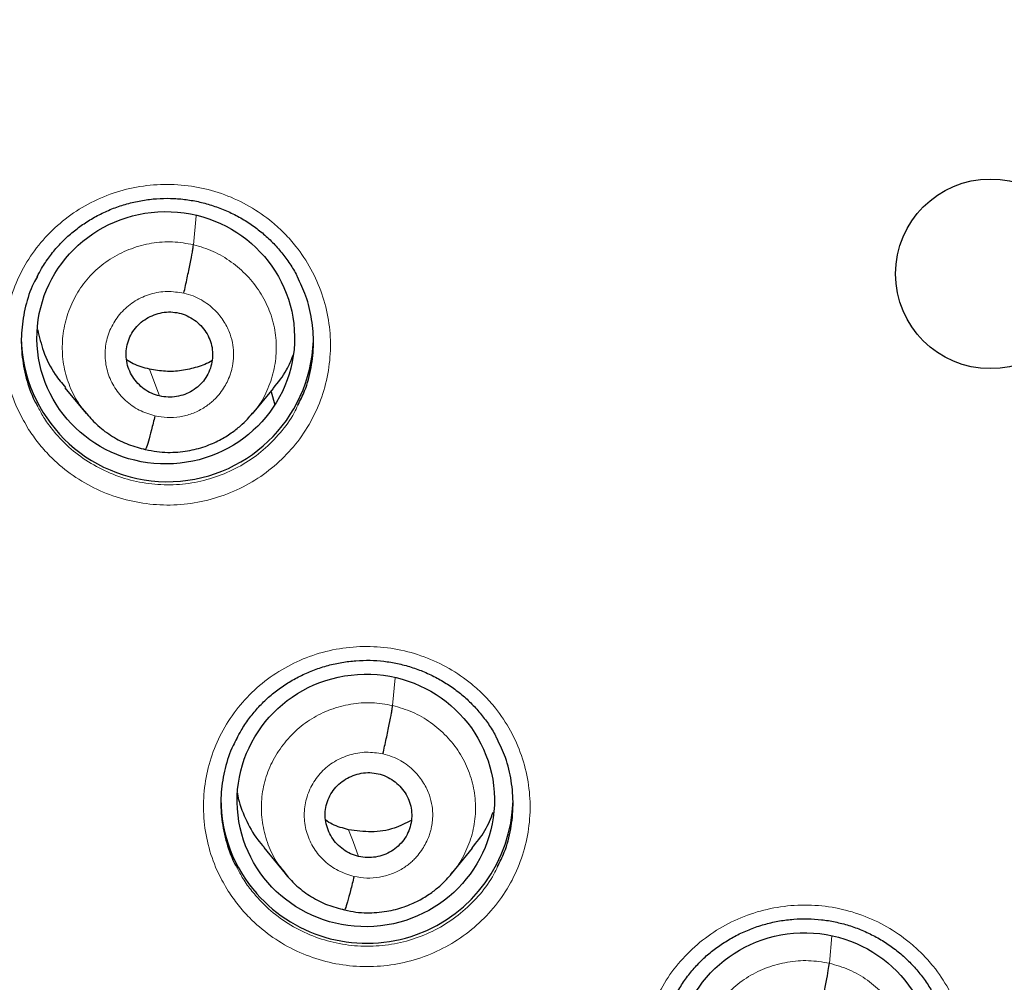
# Model space of a CAD drawing. Header units: millimetres. Extents: x 8 to 2385, y 12 to 2606.
# Tile 115 of 156: x 1048 to 1059, y 1854 to 1865. Entities that reach past the tile are written whole.
import ezdxf

# ---------------------------------------------------------------- set-up
doc = ezdxf.new("R2010")
doc.units = ezdxf.units.MM

msp = doc.modelspace()

# ---------------------------------------------------------------- linework, layer by layer
at = {"color": 252, "linetype": 'Continuous', "lineweight": 0}
for p, q in [((1050.052, 1862.163), (1050.082, 1862.5)), ((1048.833, 1860.171), (1048.813, 1860.196)), ((1049.49, 1859.777), (1049.345, 1859.825)), ((1052.369, 1856.803), (1052.398, 1857.126)), ((1051.157, 1854.807), (1051.136, 1854.835)), ((1051.807, 1854.421), (1051.687, 1854.461)), ((1057.452, 1853.804), (1057.48, 1854.123))]:
    msp.add_line(p, q, dxfattribs=at)
at = {"color": 7, "linetype": 'Continuous', "lineweight": 30}
for p, q in [((1048.555, 1860.499), (1048.802, 1860.201)), ((1050.738, 1860.194), (1050.984, 1860.491)), ((1050.955, 1860.45), (1050.998, 1860.302)), ((1048.795, 1860.21), (1048.81, 1860.194)), ((1048.813, 1860.196), (1048.806, 1860.204)), ((1050.869, 1855.15), (1051.117, 1854.85)), ((1053.054, 1854.845), (1053.3, 1855.143)), ((1051.11, 1854.854), (1051.132, 1854.831)), ((1051.136, 1854.835), (1051.121, 1854.853))]:
    msp.add_line(p, q, dxfattribs=at)
at = {"color": 252, "linetype": 'Continuous', "lineweight": 0, "flags": 128}
for points in [[(1049.657, 1860.403), (1049.592, 1860.578), (1049.54, 1860.715)], [(1051.974, 1855.045), (1051.909, 1855.22), (1051.857, 1855.358)]]:
    msp.add_lwpolyline(points, dxfattribs=at)
at = {"color": 7, "linetype": 'Continuous', "lineweight": 30}
msp.add_circle((1059.325, 1861.824), 1.103, dxfattribs=at)
at = {"color": 252, "linetype": 'Continuous', "lineweight": 0}
for centre, radius, start, end in [((1059.33, 1861.516), 25.456, 359.9768, 180.2565), ((1059.329, 1862.269), 23.129, 185.2412, 354.9605), ((1059.81, 1862.9), 45.011, 269.5889, 349.5516)]:
    msp.add_arc(centre, radius, start, end, dxfattribs=at)
at = {"color": 7, "linetype": 'Continuous', "lineweight": 30}
for centre, radius, start, end in [((1059.33, 1862.229), 23.103, 180.848, 359.152), ((1049.748, 1861.106), 1.7, 180.8452, 357.9743), ((1052.023, 1855.712), 1.652, 180.0862, 221.6158), ((1052.067, 1855.74), 1.704, 221.3059, 358.3701)]:
    msp.add_arc(centre, radius, start, end, dxfattribs=at)
for centre, major_axis, ratio in [((1049.729, 1861.08), (1.499, 0.015), 0.979221), ((1052.057, 1855.698), (1.494, 0.097), 0.981131), ((1057.162, 1852.687), (1.495, 0.05), 0.983788)]:
    msp.add_ellipse(centre, major_axis=major_axis, ratio=ratio, dxfattribs=at)
at = {"color": 252, "linetype": 'Continuous', "lineweight": 0}
for points, knots in [([(1059.487, 1910.611), (1058.096, 1910.576), (1055.312, 1910.506), (1051.169, 1909.942), (1047.092, 1909.047), (1043.111, 1907.795), (1039.259, 1906.204), (1035.565, 1904.284), (1032.058, 1902.052), (1028.766, 1899.524), (1025.715, 1896.72), (1022.928, 1893.663), (1020.427, 1890.375), (1018.233, 1886.884), (1016.361, 1883.216), (1014.826, 1879.399), (1013.643, 1875.465), (1012.814, 1871.443), (1012.365, 1867.366), (1012.247, 1863.658), (1012.443, 1861.329), (1012.525, 1860.362)], [0, 0, 0, 0, 0.053447, 0.106895, 0.160342, 0.21379, 0.267237, 0.320685, 0.374132, 0.42758, 0.481027, 0.534475, 0.587922, 0.641369, 0.694817, 0.748264, 0.801712, 0.855159, 0.908607, 0.962054, 1, 1, 1, 1]), ([(1048.133, 1860.015), (1048.093, 1860.085), (1047.999, 1860.245), (1047.901, 1860.52), (1047.843, 1860.831), (1047.841, 1861.147), (1047.892, 1861.458), (1047.996, 1861.757), (1048.149, 1862.034), (1048.348, 1862.281), (1048.586, 1862.493), (1048.858, 1862.661), (1049.154, 1862.784), (1049.467, 1862.854), (1049.789, 1862.873), (1050.108, 1862.838), (1050.418, 1862.752), (1050.708, 1862.615), (1050.939, 1862.455), (1051.115, 1862.294), (1051.273, 1862.115), (1051.426, 1861.883), (1051.555, 1861.594), (1051.631, 1861.287), (1051.655, 1860.972), (1051.623, 1860.658), (1051.539, 1860.353), (1051.404, 1860.067), (1051.222, 1859.807), (1050.997, 1859.582), (1050.738, 1859.396), (1050.449, 1859.256), (1050.142, 1859.165), (1049.822, 1859.127), (1049.501, 1859.142), (1049.187, 1859.21), (1048.888, 1859.327), (1048.613, 1859.494), (1048.402, 1859.676), (1048.244, 1859.853), (1048.17, 1859.961), (1048.133, 1860.015)], [0, 0, 0, 0, 0.020431, 0.047274, 0.074117, 0.100959, 0.1278, 0.154641, 0.181482, 0.208325, 0.235168, 0.262013, 0.288859, 0.315707, 0.342556, 0.369405, 0.396255, 0.423104, 0.449953, 0.466724, 0.483495, 0.510337, 0.537179, 0.564021, 0.590863, 0.617704, 0.644545, 0.671386, 0.698228, 0.725071, 0.751915, 0.778762, 0.805608, 0.832457, 0.859306, 0.886156, 0.913005, 0.939854, 0.966702, 0.983351, 1, 1, 1, 1]), ([(1048.806, 1860.204), (1048.773, 1860.243), (1048.689, 1860.344), (1048.597, 1860.538), (1048.532, 1860.77), (1048.518, 1861.011), (1048.55, 1861.251), (1048.628, 1861.479), (1048.749, 1861.689), (1048.91, 1861.871), (1049.105, 1862.018), (1049.326, 1862.124), (1049.563, 1862.186), (1049.81, 1862.206), (1049.971, 1862.177), (1050.052, 1862.163)], [0, 0, 0, 0, 0.049823, 0.129021, 0.208151, 0.287239, 0.366433, 0.445627, 0.524716, 0.603846, 0.683044, 0.762252, 0.841489, 0.920691, 1, 1, 1, 1]), ([(1050.052, 1862.163), (1050.13, 1862.14), (1050.286, 1862.094), (1050.496, 1861.967), (1050.68, 1861.807), (1050.831, 1861.616), (1050.942, 1861.401), (1051.007, 1861.169), (1051.022, 1860.929), (1050.992, 1860.689), (1050.913, 1860.462), (1050.825, 1860.297), (1050.754, 1860.22), (1050.738, 1860.202)], [0, 0, 0, 0, 0.097075, 0.194147, 0.291418, 0.388636, 0.485523, 0.582193, 0.679128, 0.776333, 0.873544, 0.970684, 1, 1, 1, 1]), ([(1049.603, 1860.172), (1049.54, 1860.191), (1049.415, 1860.23), (1049.256, 1860.345), (1049.13, 1860.494), (1049.048, 1860.671), (1049.015, 1860.862), (1049.034, 1861.055), (1049.104, 1861.236), (1049.218, 1861.393), (1049.37, 1861.516), (1049.55, 1861.595), (1049.745, 1861.629), (1049.874, 1861.609), (1049.939, 1861.599)], [0, 0, 0, 0, 0.083336, 0.16667, 0.250003, 0.333335, 0.416667, 0.499999, 0.583335, 0.666665, 0.749997, 0.83333, 0.916664, 1, 1, 1, 1]), ([(1049.939, 1861.599), (1049.975, 1861.59), (1050.046, 1861.571), (1050.172, 1861.509), (1050.301, 1861.411), (1050.412, 1861.272), (1050.48, 1861.131), (1050.513, 1861.001), (1050.52, 1860.902), (1050.517, 1860.834), (1050.512, 1860.791), (1050.506, 1860.753), (1050.5, 1860.723), (1050.491, 1860.689), (1050.475, 1860.637), (1050.445, 1860.567), (1050.401, 1860.49), (1050.356, 1860.428), (1050.31, 1860.376), (1050.268, 1860.337), (1050.22, 1860.298), (1050.145, 1860.247), (1050.036, 1860.194), (1049.894, 1860.157), (1049.746, 1860.146), (1049.651, 1860.163), (1049.603, 1860.172)], [0, 0, 0, 0, 0.048223, 0.094049, 0.178828, 0.254733, 0.321696, 0.379737, 0.428783, 0.449955, 0.468897, 0.485612, 0.500098, 0.507772, 0.531951, 0.571335, 0.606026, 0.647393, 0.670568, 0.695388, 0.721859, 0.75, 0.813058, 0.875731, 0.93798, 1, 1, 1, 1]), ([(1048.237, 1860.285), (1048.259, 1860.242), (1048.308, 1860.148), (1048.406, 1860.014), (1048.546, 1859.854), (1048.736, 1859.691), (1048.981, 1859.543), (1049.248, 1859.437), (1049.53, 1859.376), (1049.817, 1859.363), (1050.103, 1859.397), (1050.378, 1859.479), (1050.636, 1859.603), (1050.868, 1859.769), (1051.067, 1859.972), (1051.201, 1860.151), (1051.253, 1860.266), (1051.266, 1860.296)], [0, 0, 0, 0, 0.0390737, 0.0864131, 0.1337525, 0.210093, 0.2864336, 0.3627797, 0.4391258, 0.5154692, 0.5918126, 0.6681492, 0.7444857, 0.8208136, 0.8971414, 0.9734625, 1, 1, 1, 1]), ([(1050.456, 1854.644), (1050.416, 1854.712), (1050.323, 1854.871), (1050.225, 1855.144), (1050.167, 1855.454), (1050.164, 1855.769), (1050.215, 1856.081), (1050.318, 1856.379), (1050.471, 1856.656), (1050.67, 1856.903), (1050.908, 1857.115), (1051.179, 1857.284), (1051.475, 1857.407), (1051.788, 1857.478), (1052.109, 1857.497), (1052.429, 1857.463), (1052.739, 1857.377), (1053.03, 1857.241), (1053.26, 1857.082), (1053.436, 1856.922), (1053.594, 1856.744), (1053.748, 1856.512), (1053.877, 1856.223), (1053.954, 1855.917), (1053.978, 1855.603), (1053.947, 1855.289), (1053.864, 1854.985), (1053.728, 1854.699), (1053.547, 1854.439), (1053.322, 1854.214), (1053.063, 1854.028), (1052.775, 1853.888), (1052.468, 1853.796), (1052.148, 1853.758), (1051.827, 1853.771), (1051.512, 1853.838), (1051.213, 1853.956), (1050.939, 1854.121), (1050.727, 1854.303), (1050.568, 1854.48), (1050.494, 1854.589), (1050.456, 1854.644)], [0, 0, 0, 0, 0.020147, 0.046988, 0.073829, 0.100671, 0.127514, 0.154359, 0.181204, 0.208052, 0.2349, 0.26175, 0.288599, 0.315448, 0.342298, 0.369145, 0.395992, 0.422836, 0.449681, 0.466444, 0.483207, 0.510049, 0.536891, 0.563732, 0.590574, 0.617417, 0.644261, 0.671107, 0.697953, 0.724802, 0.75165, 0.7785, 0.80535, 0.832198, 0.859047, 0.885893, 0.91274, 0.939583, 0.966427, 0.983213, 1, 1, 1, 1]), ([(1051.121, 1854.853), (1051.09, 1854.891), (1051.006, 1854.989), (1050.916, 1855.18), (1050.851, 1855.412), (1050.835, 1855.652), (1050.866, 1855.89), (1050.946, 1856.118), (1051.07, 1856.325), (1051.231, 1856.507), (1051.424, 1856.655), (1051.644, 1856.762), (1051.881, 1856.824), (1052.127, 1856.844), (1052.288, 1856.817), (1052.369, 1856.803)], [0, 0, 0, 0, 0.048055, 0.127293, 0.206612, 0.285914, 0.365065, 0.444246, 0.523667, 0.603164, 0.682502, 0.761729, 0.841087, 0.920534, 1, 1, 1, 1]), ([(1052.369, 1856.803), (1052.447, 1856.78), (1052.604, 1856.734), (1052.816, 1856.609), (1053.001, 1856.451), (1053.152, 1856.261), (1053.261, 1856.044), (1053.324, 1855.812), (1053.341, 1855.572), (1053.31, 1855.333), (1053.228, 1855.108), (1053.139, 1854.944), (1053.068, 1854.867), (1053.051, 1854.849)], [0, 0, 0, 0, 0.097185, 0.194442, 0.291712, 0.388779, 0.4857, 0.582721, 0.679722, 0.776538, 0.873391, 0.970536, 1, 1, 1, 1]), ([(1051.92, 1854.814), (1051.857, 1854.834), (1051.732, 1854.872), (1051.573, 1854.988), (1051.447, 1855.136), (1051.365, 1855.313), (1051.333, 1855.503), (1051.352, 1855.696), (1051.421, 1855.876), (1051.535, 1856.033), (1051.687, 1856.156), (1051.867, 1856.235), (1052.062, 1856.269), (1052.191, 1856.25), (1052.256, 1856.24)], [0, 0, 0, 0, 0.083337, 0.166671, 0.250005, 0.333339, 0.416672, 0.500003, 0.583333, 0.666667, 0.750001, 0.833337, 0.916667, 1, 1, 1, 1]), ([(1052.256, 1856.24), (1052.293, 1856.23), (1052.365, 1856.211), (1052.492, 1856.149), (1052.621, 1856.049), (1052.732, 1855.909), (1052.799, 1855.768), (1052.83, 1855.638), (1052.837, 1855.54), (1052.834, 1855.473), (1052.829, 1855.431), (1052.823, 1855.394), (1052.817, 1855.365), (1052.808, 1855.33), (1052.791, 1855.276), (1052.76, 1855.206), (1052.716, 1855.129), (1052.671, 1855.068), (1052.625, 1855.017), (1052.584, 1854.978), (1052.537, 1854.94), (1052.463, 1854.89), (1052.356, 1854.839), (1052.215, 1854.801), (1052.067, 1854.788), (1051.969, 1854.806), (1051.92, 1854.814)], [0, 0, 0, 0, 0.0487828, 0.0950925, 0.1806131, 0.2569621, 0.324074, 0.3819642, 0.4305599, 0.4513958, 0.4699278, 0.486158, 0.500083, 0.5086285, 0.5336494, 0.5733168, 0.6078847, 0.6488791, 0.671775, 0.6962546, 0.7223237, 0.7500026, 0.81132, 0.8734113, 0.9362385, 1, 1, 1, 1]), ([(1050.559, 1854.915), (1050.581, 1854.872), (1050.631, 1854.777), (1050.73, 1854.642), (1050.87, 1854.483), (1051.06, 1854.32), (1051.306, 1854.172), (1051.573, 1854.068), (1051.854, 1854.008), (1052.142, 1853.995), (1052.427, 1854.03), (1052.703, 1854.111), (1052.96, 1854.236), (1053.193, 1854.403), (1053.391, 1854.605), (1053.525, 1854.784), (1053.577, 1854.899), (1053.59, 1854.929)], [0, 0, 0, 0, 0.0391136, 0.0868062, 0.1344989, 0.2107625, 0.2870261, 0.3632895, 0.4395529, 0.5158172, 0.5920815, 0.6683559, 0.7446304, 0.8209136, 0.8971968, 0.9734837, 1, 1, 1, 1]), ([(1055.553, 1851.636), (1055.514, 1851.704), (1055.421, 1851.861), (1055.323, 1852.133), (1055.264, 1852.443), (1055.261, 1852.758), (1055.311, 1853.069), (1055.414, 1853.367), (1055.567, 1853.644), (1055.765, 1853.892), (1056.003, 1854.104), (1056.274, 1854.274), (1056.57, 1854.397), (1056.883, 1854.469), (1057.204, 1854.49), (1057.524, 1854.456), (1057.834, 1854.371), (1058.124, 1854.236), (1058.355, 1854.078), (1058.531, 1853.918), (1058.69, 1853.741), (1058.844, 1853.51), (1058.973, 1853.222), (1059.05, 1852.916), (1059.075, 1852.602), (1059.044, 1852.288), (1058.961, 1851.984), (1058.826, 1851.698), (1058.645, 1851.438), (1058.421, 1851.212), (1058.162, 1851.025), (1057.874, 1850.885), (1057.567, 1850.793), (1057.248, 1850.753), (1056.926, 1850.766), (1056.612, 1850.832), (1056.312, 1850.948), (1056.038, 1851.113), (1055.825, 1851.294), (1055.665, 1851.472), (1055.59, 1851.582), (1055.553, 1851.636)], [0, 0, 0, 0, 0.019877, 0.046722, 0.073567, 0.100415, 0.127262, 0.154112, 0.180961, 0.207811, 0.23466, 0.261507, 0.288355, 0.3152, 0.342045, 0.368887, 0.395729, 0.42257, 0.449411, 0.46617, 0.48293, 0.509776, 0.536623, 0.563469, 0.590316, 0.617164, 0.644012, 0.670862, 0.697711, 0.72456, 0.751409, 0.778256, 0.805103, 0.831947, 0.858791, 0.885632, 0.912474, 0.939315, 0.966156, 0.983078, 1, 1, 1, 1]), ([(1056.203, 1851.856), (1056.172, 1851.892), (1056.089, 1851.991), (1055.998, 1852.181), (1055.933, 1852.412), (1055.917, 1852.652), (1055.95, 1852.89), (1056.031, 1853.117), (1056.153, 1853.325), (1056.313, 1853.508), (1056.507, 1853.655), (1056.727, 1853.761), (1056.964, 1853.823), (1057.21, 1853.844), (1057.371, 1853.818), (1057.452, 1853.804)], [0, 0, 0, 0, 0.047498, 0.126856, 0.206265, 0.285611, 0.36488, 0.444313, 0.523853, 0.603252, 0.682427, 0.761672, 0.841088, 0.920539, 1, 1, 1, 1]), ([(1057.452, 1853.804), (1057.53, 1853.781), (1057.687, 1853.736), (1057.898, 1853.612), (1058.083, 1853.454), (1058.234, 1853.264), (1058.341, 1853.048), (1058.404, 1852.815), (1058.421, 1852.576), (1058.392, 1852.336), (1058.313, 1852.11), (1058.226, 1851.946), (1058.156, 1851.87), (1058.14, 1851.853)], [0, 0, 0, 0, 0.097326, 0.19464, 0.291911, 0.388971, 0.485947, 0.583197, 0.68062, 0.77791, 0.875002, 0.972186, 1, 1, 1, 1])]:
    msp.add_open_spline(points, degree=3, knots=knots, dxfattribs=at)
at = {"color": 7, "linetype": 'Continuous', "lineweight": 30}
for points, knots in [([(1059.487, 1910.623), (1059.266, 1910.624), (1058.562, 1910.629), (1057.385, 1910.587), (1055.969, 1910.502), (1054.586, 1910.376), (1053.238, 1910.214), (1051.926, 1910.019), (1050.65, 1909.795), (1049.392, 1909.539), (1048.154, 1909.253), (1046.938, 1908.94), (1045.763, 1908.605), (1044.631, 1908.252), (1043.54, 1907.883), (1042.4, 1907.468), (1041.22, 1907.005), (1040.01, 1906.49), (1038.866, 1905.967), (1037.785, 1905.439), (1036.767, 1904.91), (1035.826, 1904.393), (1034.96, 1903.89), (1034.164, 1903.406), (1033.417, 1902.932), (1032.719, 1902.471), (1031.896, 1901.905), (1030.957, 1901.225), (1029.912, 1900.422), (1028.929, 1899.621), (1028.005, 1898.827), (1027.139, 1898.042), (1026.327, 1897.27), (1025.589, 1896.532), (1024.917, 1895.833), (1024.305, 1895.169), (1023.714, 1894.504), (1023.126, 1893.816), (1022.528, 1893.085), (1021.928, 1892.321), (1021.329, 1891.523), (1020.734, 1890.693), (1020.134, 1889.816), (1019.534, 1888.893), (1018.934, 1887.921), (1018.339, 1886.9), (1017.751, 1885.83), (1017.163, 1884.691), (1016.584, 1883.488), (1016.023, 1882.231), (1015.496, 1880.95), (1015.005, 1879.648), (1014.551, 1878.327), (1014.126, 1876.957), (1013.735, 1875.537), (1013.383, 1874.069), (1013.079, 1872.584), (1012.857, 1871.271), (1012.698, 1870.136), (1012.586, 1869.182), (1012.495, 1868.224), (1012.424, 1867.267), (1012.375, 1866.329), (1012.346, 1865.43), (1012.334, 1864.584), (1012.336, 1863.791), (1012.351, 1863.053), (1012.374, 1862.372), (1012.405, 1861.748), (1012.44, 1861.181), (1012.478, 1860.666), (1012.506, 1860.339), (1012.52, 1860.185)], [0, 0, 0, 0, 0.008492, 0.027008, 0.045137, 0.062878, 0.08023, 0.097189, 0.113755, 0.129924, 0.146436, 0.162509, 0.178141, 0.193331, 0.208078, 0.222382, 0.239946, 0.256796, 0.272935, 0.288367, 0.303095, 0.317125, 0.329717, 0.341695, 0.353066, 0.363834, 0.374004, 0.391629, 0.408607, 0.424945, 0.440648, 0.45572, 0.470164, 0.483982, 0.4961, 0.507694, 0.518903, 0.530537, 0.542728, 0.555481, 0.568181, 0.581396, 0.59513, 0.609384, 0.62416, 0.639461, 0.655287, 0.671639, 0.689315, 0.707214, 0.725198, 0.743263, 0.761404, 0.77962, 0.799171, 0.818799, 0.838501, 0.858275, 0.870742, 0.883236, 0.895757, 0.908306, 0.920692, 0.932393, 0.94338, 0.953654, 0.963217, 0.97207, 0.980075, 0.987398, 0.994039, 1, 1, 1, 1]), ([(1036.293, 1863.54), (1036.296, 1863.596), (1036.313, 1863.849), (1036.359, 1864.297), (1036.43, 1864.886), (1036.518, 1865.473), (1036.621, 1866.057), (1036.741, 1866.638), (1036.875, 1867.216), (1037.025, 1867.79), (1037.19, 1868.361), (1037.37, 1868.927), (1037.566, 1869.488), (1037.776, 1870.044), (1038.001, 1870.594), (1038.241, 1871.138), (1038.495, 1871.676), (1038.763, 1872.207), (1039.045, 1872.732), (1039.341, 1873.248), (1039.651, 1873.757), (1039.975, 1874.258), (1040.312, 1874.75), (1040.661, 1875.234), (1041.024, 1875.708), (1041.399, 1876.173), (1041.786, 1876.628), (1042.185, 1877.074), (1042.596, 1877.508), (1043.019, 1877.932), (1043.452, 1878.345), (1043.897, 1878.747), (1044.352, 1879.137), (1044.817, 1879.515), (1045.292, 1879.882), (1045.777, 1880.236), (1046.271, 1880.577), (1046.774, 1880.906), (1047.285, 1881.221), (1047.805, 1881.524), (1048.333, 1881.812), (1048.868, 1882.088), (1049.411, 1882.349), (1049.96, 1882.597), (1050.515, 1882.83), (1051.077, 1883.049), (1051.644, 1883.253), (1052.217, 1883.443), (1052.794, 1883.618), (1053.376, 1883.778), (1053.962, 1883.924), (1054.551, 1884.054), (1055.144, 1884.169), (1055.74, 1884.268), (1056.338, 1884.353), (1056.938, 1884.422), (1057.54, 1884.476), (1058.143, 1884.514), (1058.747, 1884.536), (1059.351, 1884.544), (1059.955, 1884.535), (1060.559, 1884.512), (1061.162, 1884.472), (1061.763, 1884.418), (1062.363, 1884.347), (1062.961, 1884.262), (1063.557, 1884.161), (1064.08, 1884.059), (1064.403, 1883.988), (1064.531, 1883.959)], [0, 0, 0, 0, 0.00428, 0.019461, 0.034641, 0.049822, 0.065002, 0.080183, 0.095362, 0.110542, 0.125722, 0.140901, 0.156079, 0.171258, 0.186436, 0.201613, 0.21679, 0.231967, 0.247143, 0.262319, 0.277494, 0.292668, 0.307842, 0.323016, 0.338188, 0.353361, 0.368532, 0.383704, 0.398874, 0.414044, 0.429213, 0.444382, 0.45955, 0.474718, 0.489885, 0.505051, 0.520217, 0.535383, 0.550547, 0.565712, 0.580876, 0.596039, 0.611202, 0.626364, 0.641526, 0.656688, 0.671849, 0.68701, 0.702171, 0.717331, 0.732491, 0.747651, 0.76281, 0.77797, 0.793129, 0.808287, 0.823446, 0.838605, 0.853763, 0.868922, 0.88408, 0.899239, 0.914397, 0.929555, 0.944714, 0.959873, 0.975031, 0.99019, 1, 1, 1, 1]), ([(1048.234, 1861.791), (1048.25, 1861.823), (1048.291, 1861.904), (1048.373, 1862.023), (1048.475, 1862.149), (1048.588, 1862.262), (1048.711, 1862.364), (1048.845, 1862.453), (1048.988, 1862.531), (1049.14, 1862.596), (1049.297, 1862.646), (1049.459, 1862.681), (1049.622, 1862.701), (1049.785, 1862.705), (1049.947, 1862.693), (1050.107, 1862.666), (1050.264, 1862.624), (1050.418, 1862.567), (1050.567, 1862.496), (1050.707, 1862.412), (1050.839, 1862.314), (1050.959, 1862.206), (1051.068, 1862.087), (1051.163, 1861.958), (1051.228, 1861.857), (1051.256, 1861.797), (1051.262, 1861.785)], [0, 0, 0, 0, 0.0295103, 0.0738379, 0.1176755, 0.160849, 0.2036524, 0.2468966, 0.2906513, 0.3347568, 0.3790217, 0.4231974, 0.4670932, 0.5105967, 0.55359, 0.5967018, 0.6402082, 0.6840235, 0.7280257, 0.7720544, 0.8159411, 0.8595819, 0.9028465, 0.9459941, 0.9895713, 1, 1, 1, 1]), ([(1049.939, 1861.599), (1049.946, 1861.629), (1049.959, 1861.687), (1049.985, 1861.806), (1050.015, 1861.946), (1050.037, 1862.061), (1050.048, 1862.13), (1050.05, 1862.152), (1050.052, 1862.163)], [0, 0, 0, 0, 0.125586, 0.250537, 0.500147, 0.749705, 0.874568, 1, 1, 1, 1]), ([(1048.236, 1861.793), (1048.22, 1861.767), (1048.158, 1861.658), (1048.092, 1861.448), (1048.045, 1861.17), (1048.047, 1860.887), (1048.1, 1860.61), (1048.167, 1860.408), (1048.225, 1860.306), (1048.237, 1860.285)], [0, 0, 0, 0, 0.058746, 0.238055, 0.417363, 0.596672, 0.775993, 0.955314, 1, 1, 1, 1]), ([(1051.266, 1860.296), (1051.294, 1860.351), (1051.365, 1860.489), (1051.427, 1860.732), (1051.456, 1861.012), (1051.434, 1861.294), (1051.372, 1861.557), (1051.296, 1861.715), (1051.261, 1861.788)], [0, 0, 0, 0, 0.118338, 0.299751, 0.481165, 0.662585, 0.844005, 1, 1, 1, 1]), ([(1049.657, 1860.403), (1049.625, 1860.412), (1049.562, 1860.43), (1049.477, 1860.482), (1049.403, 1860.547), (1049.342, 1860.625), (1049.298, 1860.712), (1049.271, 1860.806), (1049.264, 1860.903), (1049.277, 1860.999), (1049.309, 1861.091), (1049.358, 1861.175), (1049.424, 1861.247), (1049.503, 1861.306), (1049.592, 1861.349), (1049.687, 1861.376), (1049.787, 1861.385), (1049.852, 1861.374), (1049.884, 1861.368)], [0, 0, 0, 0, 0.062617, 0.125099, 0.18776, 0.250495, 0.31306, 0.375348, 0.437605, 0.499999, 0.562392, 0.62465, 0.686939, 0.749504, 0.812239, 0.874901, 0.937383, 1, 1, 1, 1]), ([(1049.884, 1861.368), (1049.916, 1861.359), (1049.979, 1861.34), (1050.064, 1861.289), (1050.139, 1861.224), (1050.199, 1861.147), (1050.244, 1861.06), (1050.271, 1860.966), (1050.277, 1860.869), (1050.265, 1860.772), (1050.233, 1860.679), (1050.184, 1860.595), (1050.119, 1860.521), (1050.04, 1860.462), (1049.951, 1860.419), (1049.855, 1860.394), (1049.755, 1860.386), (1049.69, 1860.397), (1049.657, 1860.403)], [0, 0, 0, 0, 0.062453, 0.124905, 0.187484, 0.25003, 0.312362, 0.374555, 0.436919, 0.499456, 0.561997, 0.624492, 0.687041, 0.749589, 0.812137, 0.874766, 0.9374, 1, 1, 1, 1]), ([(1048.239, 1861.173), (1048.258, 1861.089), (1048.301, 1860.907), (1048.414, 1860.679), (1048.52, 1860.552), (1048.561, 1860.503)], [0, 0, 0, 0, 0.344293, 0.746794, 1, 1, 1, 1]), ([(1049.54, 1860.715), (1049.475, 1860.732), (1049.38, 1860.756), (1049.298, 1860.808), (1049.273, 1860.824)], [0, 0, 0, 0, 0.691313, 1, 1, 1, 1]), ([(1050.267, 1860.813), (1050.266, 1860.813), (1050.215, 1860.779), (1050.095, 1860.737), (1049.914, 1860.693), (1049.725, 1860.683), (1049.602, 1860.704), (1049.54, 1860.715)], [0, 0, 0, 0, 0.001328, 0.250829, 0.500617, 0.750365, 1, 1, 1, 1]), ([(1050.981, 1860.494), (1051.037, 1860.562), (1051.134, 1860.682), (1051.19, 1860.824), (1051.214, 1860.885)], [0, 0, 0, 0, 0.572693, 1, 1, 1, 1]), ([(1048.81, 1860.194), (1048.852, 1860.147), (1048.941, 1860.048), (1049.106, 1859.929), (1049.293, 1859.832), (1049.428, 1859.798), (1049.495, 1859.781)], [0, 0, 0, 0, 0.230905, 0.488323, 0.744464, 1, 1, 1, 1]), ([(1049.495, 1859.781), (1049.539, 1859.771), (1049.623, 1859.754), (1049.787, 1859.743), (1049.977, 1859.757), (1050.18, 1859.81), (1050.35, 1859.883), (1050.487, 1859.966), (1050.594, 1860.05), (1050.676, 1860.128), (1050.719, 1860.179), (1050.738, 1860.202)], [0, 0, 0, 0, 0.095936, 0.187083, 0.355664, 0.506666, 0.640089, 0.755955, 0.854422, 0.935698, 1, 1, 1, 1]), ([(1049.603, 1860.172), (1049.589, 1860.115), (1049.561, 1860.001), (1049.526, 1859.871), (1049.503, 1859.795), (1049.498, 1859.79), (1049.497, 1859.788)], [0, 0, 0, 0, 0.290797, 0.582765, 0.874455, 1, 1, 1, 1]), ([(1034.22, 1857.761), (1034.248, 1857.598), (1034.312, 1857.23), (1034.429, 1856.66), (1034.569, 1856.052), (1034.725, 1855.448), (1034.896, 1854.847), (1035.082, 1854.251), (1035.283, 1853.66), (1035.5, 1853.073), (1035.731, 1852.492), (1035.976, 1851.917), (1036.236, 1851.349), (1036.511, 1850.786), (1036.8, 1850.231), (1037.102, 1849.683), (1037.419, 1849.142), (1037.749, 1848.61), (1038.093, 1848.085), (1038.449, 1847.57), (1038.819, 1847.063), (1039.202, 1846.565), (1039.597, 1846.077), (1040.004, 1845.599), (1040.423, 1845.13), (1040.854, 1844.673), (1041.297, 1844.225), (1041.75, 1843.789), (1042.215, 1843.364), (1042.69, 1842.951), (1043.176, 1842.549), (1043.672, 1842.16), (1044.177, 1841.782), (1044.692, 1841.417), (1045.216, 1841.065), (1045.749, 1840.726), (1046.29, 1840.4), (1046.839, 1840.087), (1047.396, 1839.788), (1047.961, 1839.503), (1048.532, 1839.231), (1049.111, 1838.974), (1049.685, 1838.734), (1050.07, 1838.587), (1050.257, 1838.516)], [0, 0, 0, 0, 0.019059, 0.043002, 0.066946, 0.09089, 0.114834, 0.138778, 0.162723, 0.186668, 0.210614, 0.23456, 0.258507, 0.282454, 0.306402, 0.330351, 0.3543, 0.37825, 0.4022, 0.426151, 0.450103, 0.474056, 0.498009, 0.521963, 0.545918, 0.569873, 0.593829, 0.617786, 0.641744, 0.665702, 0.689661, 0.713621, 0.737582, 0.761543, 0.785505, 0.809467, 0.833431, 0.857394, 0.881359, 0.905324, 0.92929, 0.953256, 0.977222, 1, 1, 1, 1]), ([(1057.064, 1836.973), (1057.066, 1836.972), (1057.279, 1836.951), (1057.704, 1836.923), (1058.338, 1836.889), (1058.973, 1836.873), (1059.608, 1836.872), (1060.242, 1836.887), (1060.877, 1836.917), (1061.51, 1836.963), (1062.142, 1837.024), (1062.772, 1837.1), (1063.4, 1837.192), (1064.025, 1837.3), (1064.648, 1837.422), (1065.267, 1837.56), (1065.883, 1837.713), (1066.494, 1837.881), (1067.101, 1838.064), (1067.703, 1838.262), (1068.3, 1838.475), (1068.891, 1838.702), (1069.477, 1838.943), (1070.056, 1839.199), (1070.628, 1839.469), (1071.194, 1839.752), (1071.752, 1840.05), (1072.302, 1840.361), (1072.844, 1840.685), (1073.378, 1841.023), (1073.903, 1841.374), (1074.419, 1841.737), (1074.926, 1842.113), (1075.423, 1842.501), (1075.91, 1842.901), (1076.387, 1843.313), (1076.853, 1843.737), (1077.308, 1844.172), (1077.752, 1844.618), (1078.184, 1845.074), (1078.605, 1845.541), (1079.014, 1846.018), (1079.41, 1846.505), (1079.794, 1847.002), (1080.166, 1847.508), (1080.524, 1848.023), (1080.869, 1848.546), (1081.201, 1849.078), (1081.519, 1849.617), (1081.824, 1850.165), (1082.114, 1850.719), (1082.39, 1851.281), (1082.652, 1851.849), (1082.9, 1852.423), (1083.132, 1853.003), (1083.35, 1853.589), (1083.554, 1854.18), (1083.742, 1854.775), (1083.914, 1855.375), (1084.072, 1855.979), (1084.214, 1856.587), (1084.336, 1857.169), (1084.403, 1857.549), (1084.433, 1857.724)], [0, 0, 0, 0, 0.000196, 0.016906, 0.033617, 0.050328, 0.06704, 0.083751, 0.100462, 0.117173, 0.133884, 0.150595, 0.167306, 0.184017, 0.200728, 0.217438, 0.234149, 0.250859, 0.267569, 0.284279, 0.300988, 0.317698, 0.334407, 0.351115, 0.367824, 0.384532, 0.401239, 0.417946, 0.434653, 0.45136, 0.468066, 0.484771, 0.501476, 0.518181, 0.534885, 0.551589, 0.568292, 0.584995, 0.601697, 0.618399, 0.6351, 0.6518, 0.668501, 0.6852, 0.701899, 0.718598, 0.735296, 0.751994, 0.768691, 0.785388, 0.802084, 0.81878, 0.835475, 0.85217, 0.868864, 0.885558, 0.902252, 0.918945, 0.935638, 0.952331, 0.969023, 0.985715, 1, 1, 1, 1]), ([(1050.555, 1856.416), (1050.572, 1856.448), (1050.613, 1856.528), (1050.694, 1856.648), (1050.796, 1856.773), (1050.909, 1856.886), (1051.032, 1856.988), (1051.166, 1857.078), (1051.309, 1857.156), (1051.46, 1857.22), (1051.618, 1857.271), (1051.779, 1857.306), (1051.942, 1857.326), (1052.106, 1857.331), (1052.267, 1857.319), (1052.427, 1857.293), (1052.585, 1857.251), (1052.739, 1857.195), (1052.887, 1857.124), (1053.028, 1857.04), (1053.16, 1856.943), (1053.28, 1856.835), (1053.389, 1856.716), (1053.485, 1856.588), (1053.55, 1856.486), (1053.579, 1856.425), (1053.585, 1856.412)], [0, 0, 0, 0, 0.029383, 0.073672, 0.11747, 0.160604, 0.203365, 0.246564, 0.290272, 0.334329, 0.378543, 0.422666, 0.466508, 0.509957, 0.552896, 0.595953, 0.639405, 0.683167, 0.727116, 0.771093, 0.814929, 0.85852, 0.901736, 0.944838, 0.988372, 1, 1, 1, 1]), ([(1052.256, 1856.24), (1052.263, 1856.269), (1052.276, 1856.328), (1052.302, 1856.446), (1052.332, 1856.586), (1052.354, 1856.701), (1052.365, 1856.77), (1052.367, 1856.792), (1052.369, 1856.803)], [0, 0, 0, 0, 0.1257497, 0.2507547, 0.5002601, 0.7496424, 0.8744864, 1, 1, 1, 1]), ([(1050.558, 1856.418), (1050.542, 1856.391), (1050.48, 1856.283), (1050.414, 1856.072), (1050.367, 1855.795), (1050.37, 1855.513), (1050.423, 1855.236), (1050.491, 1855.036), (1050.548, 1854.934), (1050.559, 1854.915)], [0, 0, 0, 0, 0.059359, 0.238971, 0.418563, 0.598155, 0.777736, 0.957317, 1, 1, 1, 1]), ([(1053.59, 1854.929), (1053.618, 1854.984), (1053.688, 1855.122), (1053.75, 1855.365), (1053.779, 1855.645), (1053.756, 1855.926), (1053.695, 1856.187), (1053.619, 1856.343), (1053.584, 1856.415)], [0, 0, 0, 0, 0.118703, 0.300641, 0.482578, 0.664496, 0.846413, 1, 1, 1, 1]), ([(1051.974, 1855.045), (1051.942, 1855.055), (1051.879, 1855.073), (1051.794, 1855.124), (1051.72, 1855.189), (1051.66, 1855.267), (1051.615, 1855.354), (1051.588, 1855.447), (1051.581, 1855.544), (1051.594, 1855.64), (1051.626, 1855.732), (1051.675, 1855.816), (1051.741, 1855.888), (1051.82, 1855.947), (1051.909, 1855.99), (1052.004, 1856.017), (1052.104, 1856.026), (1052.169, 1856.015), (1052.201, 1856.009)], [0, 0, 0, 0, 0.062616, 0.125098, 0.187758, 0.250493, 0.313058, 0.375347, 0.437604, 0.499998, 0.562392, 0.624651, 0.686941, 0.749507, 0.812242, 0.874902, 0.937383, 1, 1, 1, 1]), ([(1052.201, 1856.009), (1052.233, 1856), (1052.296, 1855.981), (1052.381, 1855.93), (1052.456, 1855.865), (1052.517, 1855.788), (1052.562, 1855.701), (1052.588, 1855.608), (1052.595, 1855.511), (1052.582, 1855.414), (1052.551, 1855.322), (1052.501, 1855.238), (1052.435, 1855.165), (1052.356, 1855.105), (1052.268, 1855.062), (1052.172, 1855.037), (1052.072, 1855.029), (1052.007, 1855.04), (1051.974, 1855.045)], [0, 0, 0, 0, 0.062453, 0.124914, 0.187517, 0.250106, 0.312497, 0.374752, 0.437128, 0.499593, 0.562031, 0.624529, 0.687149, 0.749751, 0.81225, 0.874787, 0.937388, 1, 1, 1, 1]), ([(1050.564, 1855.781), (1050.565, 1855.773), (1050.578, 1855.671), (1050.655, 1855.486), (1050.759, 1855.282), (1050.849, 1855.182), (1050.874, 1855.154)], [0, 0, 0, 0, 0.034929, 0.436771, 0.83835, 1, 1, 1, 1]), ([(1053.295, 1855.147), (1053.349, 1855.212), (1053.452, 1855.337), (1053.511, 1855.488), (1053.54, 1855.561)], [0, 0, 0, 0, 0.517356, 1, 1, 1, 1]), ([(1051.857, 1855.358), (1051.792, 1855.375), (1051.697, 1855.399), (1051.615, 1855.451), (1051.59, 1855.467)], [0, 0, 0, 0, 0.691079, 1, 1, 1, 1]), ([(1052.586, 1855.465), (1052.521, 1855.432), (1052.376, 1855.359), (1052.122, 1855.32), (1051.945, 1855.345), (1051.857, 1855.358)], [0, 0, 0, 0, 0.291054, 0.645434, 1, 1, 1, 1]), ([(1051.132, 1854.831), (1051.172, 1854.787), (1051.259, 1854.69), (1051.423, 1854.573), (1051.61, 1854.476), (1051.745, 1854.442), (1051.812, 1854.425)], [0, 0, 0, 0, 0.22218, 0.482484, 0.741527, 1, 1, 1, 1]), ([(1051.812, 1854.424), (1051.856, 1854.415), (1051.94, 1854.397), (1052.104, 1854.387), (1052.294, 1854.401), (1052.497, 1854.454), (1052.667, 1854.527), (1052.805, 1854.61), (1052.912, 1854.695), (1052.994, 1854.773), (1053.037, 1854.824), (1053.056, 1854.847)], [0, 0, 0, 0, 0.095857, 0.186939, 0.355424, 0.506376, 0.63979, 0.755683, 0.854209, 0.935577, 1, 1, 1, 1]), ([(1051.92, 1854.814), (1051.906, 1854.758), (1051.878, 1854.643), (1051.843, 1854.514), (1051.82, 1854.438), (1051.815, 1854.433), (1051.814, 1854.432)], [0, 0, 0, 0, 0.290526, 0.582594, 0.874457, 1, 1, 1, 1]), ([(1055.651, 1853.408), (1055.667, 1853.439), (1055.708, 1853.518), (1055.788, 1853.637), (1055.89, 1853.763), (1056.003, 1853.877), (1056.126, 1853.978), (1056.26, 1854.068), (1056.403, 1854.147), (1056.554, 1854.212), (1056.711, 1854.263), (1056.872, 1854.299), (1057.036, 1854.319), (1057.199, 1854.324), (1057.361, 1854.313), (1057.52, 1854.287), (1057.678, 1854.246), (1057.832, 1854.19), (1057.981, 1854.12), (1058.122, 1854.036), (1058.253, 1853.94), (1058.374, 1853.832), (1058.483, 1853.714), (1058.579, 1853.586), (1058.645, 1853.484), (1058.674, 1853.422), (1058.68, 1853.409)], [0, 0, 0, 0, 0.028609, 0.072915, 0.116728, 0.159874, 0.202646, 0.245855, 0.289572, 0.333639, 0.377863, 0.421995, 0.465846, 0.509303, 0.552251, 0.59532, 0.638786, 0.682565, 0.726533, 0.770532, 0.814391, 0.858006, 0.901249, 0.94438, 0.987945, 1, 1, 1, 1]), ([(1057.339, 1853.242), (1057.353, 1853.301), (1057.38, 1853.419), (1057.416, 1853.589), (1057.442, 1853.73), (1057.449, 1853.78), (1057.452, 1853.804)], [0, 0, 0, 0, 0.250601, 0.500378, 0.749647, 1, 1, 1, 1])]:
    msp.add_open_spline(points, degree=3, knots=knots, dxfattribs=at)

doc.saveas('drawing.dxf')
